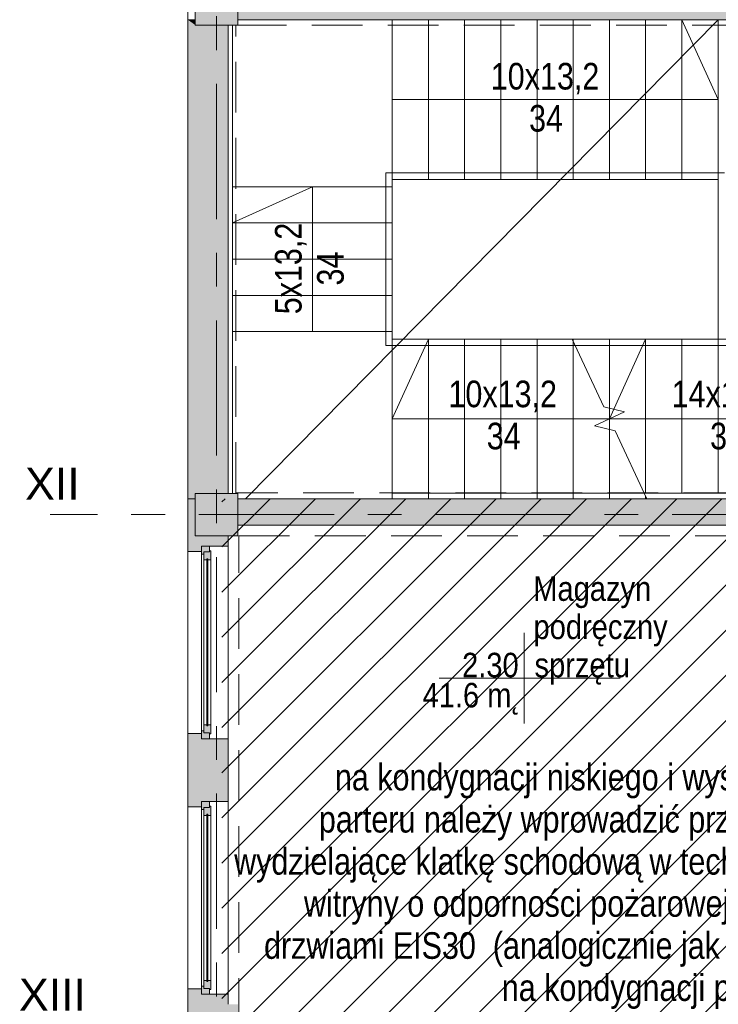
# Model space of a CAD drawing. Header units: centimetres. Extents: x -2574 to 3083, y -1 to 3760.
# Tile 3 of 58: x -1398 to -741, y 908 to 1833. Entities that reach past the tile are written whole.
import ezdxf

# ---------------------------------------------------------------- set-up
doc = ezdxf.new("R2010")
doc.units = ezdxf.units.CM
for name, pattern in [('Dash', [60, 30, -30]), ('Hidden', [71.4375, 47.625, -23.8125]), ('Oś', [222.25, 127, -31.75, 31.75, -31.75])]:
    doc.linetypes.add(name, pattern=pattern)
for name, color, linetype, lineweight in [('A-AREA', 32, 'Continuous', 13), ('A-AREA-IDEN', 2, 'Continuous', 13), ('A-DETL', 90, 'Continuous', 9), ('A-DETL-GENF', 92, 'Continuous', 9), ('A-DETL-THIN', 151, 'Continuous', 9), ('A-FLOR', 192, 'Continuous', 13), ('A-FLOR-HRAL', 11, 'Continuous', 9), ('A-FLOR-HRAL-MBND', 5, 'Continuous', 9), ('A-GLAZ', 151, 'Continuous', 13), ('A-WALL', 113, 'Continuous', 13), ('G-ANNO-TEXT', 231, 'Continuous', 13), ('S-GRID', 1, 'Continuous', 13), ('S-GRID-IDEN', 1, 'Continuous', 13), ('S-STRS', 31, 'Continuous', 13), ('S-STRS-MBND', 31, 'Continuous', 13)]:
    doc.layers.add(name, color=color, linetype=linetype, lineweight=lineweight)
doc.layers.add('A-WALL-PATT', color=111, linetype='Continuous', lineweight=13, plot=False)
doc.layers.add('S-COLS', color=52, linetype='Continuous', lineweight=13, plot=False)
doc.styles.add('Arial Narrow_2', font='ARIALN.TTF', dxfattribs={"height": 25})
doc.styles.add('Arial_4', font='arial.ttf', dxfattribs={"height": 30})
doc.styles.add('Arial_7', font='arial.ttf', dxfattribs={"width": 0.85, "height": 23})

msp = doc.modelspace()

# ---------------------------------------------------------------- hatches: boundary and pattern name
at = {"layer": 'A-GLAZ', "lineweight": 9}
h = msp.add_hatch(color=251, dxfattribs=at)
h.paths.add_polyline_path([(-1219.12, 1157.83), (-1219.12, 1163.33), (-1224.62, 1163.33), (-1224.62, 1165.33), (-1226.62, 1165.33), (-1226.62, 1157.83), (-1221.32, 1157.83)], flags=0)
h.paths.add_polyline_path([(-1226.62, 1331.33), (-1224.62, 1331.33), (-1224.62, 1333.33), (-1219.12, 1333.33), (-1219.12, 1338.83), (-1226.62, 1338.83)], flags=0)
h = msp.add_hatch(color=251, dxfattribs=at)
h.paths.add_polyline_path([(-1218.12, 1162.33), (-1218.12, 1170.83), (-1220.87, 1170.83), (-1220.87, 1169.83), (-1221.87, 1169.83), (-1221.87, 1170.83), (-1224.62, 1170.83), (-1224.62, 1163.33), (-1219.12, 1163.33), (-1219.12, 1162.33)], flags=0)
h.paths.add_polyline_path([(-1224.62, 1325.83), (-1221.87, 1325.83), (-1221.87, 1326.83), (-1220.87, 1326.83), (-1220.87, 1325.83), (-1218.12, 1325.83), (-1218.12, 1334.33), (-1219.12, 1334.33), (-1219.12, 1333.33), (-1224.62, 1333.33)], flags=0)
for points in [[(-1221.32, 1169.83), (-1220.87, 1169.83), (-1220.87, 1326.83), (-1221.87, 1326.83), (-1221.87, 1169.83)], [(-1221.32, 929.83), (-1220.87, 929.83), (-1220.87, 1086.83), (-1221.87, 1086.83), (-1221.87, 929.83)]]:
    msp.add_hatch(color=251, dxfattribs=at).paths.add_polyline_path(points, flags=0)
h = msp.add_hatch(color=251, dxfattribs=at)
h.paths.add_polyline_path([(-1219.12, 917.83), (-1219.12, 923.33), (-1224.62, 923.33), (-1224.62, 925.33), (-1226.62, 925.33), (-1226.62, 917.83), (-1221.32, 917.83)], flags=0)
h.paths.add_polyline_path([(-1226.62, 1091.33), (-1224.62, 1091.33), (-1224.62, 1093.33), (-1219.12, 1093.33), (-1219.12, 1098.83), (-1226.62, 1098.83)], flags=0)
h = msp.add_hatch(color=251, dxfattribs=at)
h.paths.add_polyline_path([(-1218.12, 922.33), (-1218.12, 930.83), (-1220.87, 930.83), (-1220.87, 929.83), (-1221.87, 929.83), (-1221.87, 930.83), (-1224.62, 930.83), (-1224.62, 923.33), (-1219.12, 923.33), (-1219.12, 922.33)], flags=0)
h.paths.add_polyline_path([(-1224.62, 1085.83), (-1221.87, 1085.83), (-1221.87, 1086.83), (-1220.87, 1086.83), (-1220.87, 1085.83), (-1218.12, 1085.83), (-1218.12, 1094.33), (-1219.12, 1094.33), (-1219.12, 1093.33), (-1224.62, 1093.33)], flags=0)
at = {"layer": 'S-COLS', "lineweight": 9}
for points in [[(-1232.62, 1828.33), (-1192.62, 1828.33), (-1192.62, 1868.33), (-1232.62, 1868.33), (-1232.62, 1858.33)], [(-1232.62, 1348.33), (-1192.62, 1348.33), (-1192.62, 1388.33), (-1232.62, 1388.33), (-1232.62, 1383.33)], [(-1221.32, 868.33), (-1192.62, 868.33), (-1192.62, 908.33), (-1232.62, 908.33), (-1232.62, 868.33)]]:
    msp.add_hatch(color=251, dxfattribs=at).paths.add_polyline_path(points, flags=0)

# ---------------------------------------------------------------- linework, layer by layer
at = {"layer": 'A-AREA', "color": 251, "lineweight": 9}
for p, q in [((-1185.3, 1383.33), (-741.62, 1833.33)), ((-741.62, 1683.33), (-889.52, 1683.33))]:
    msp.add_line(p, q, dxfattribs=at)
at = {"layer": 'A-AREA-IDEN', "color": 251, "lineweight": 9}
for p, q in [((-923.58, 1257.17), (-923.58, 1214.67)), ((-913.83, 1214.67), (-1003.58, 1214.67)), ((-1003.58, 1214.67), (-833.58, 1214.67)), ((-923.58, 1214.67), (-923.58, 1172.17))]:
    msp.add_line(p, q, dxfattribs=at)
at = {"layer": 'A-DETL', "color": 251, "linetype": 'Hidden', "lineweight": 9}
for p, q in [((-1194.62, 1828.33), (-440.62, 1828.33)), ((-1194.62, 1388.83), (-1194.62, 1828.33)), ((-440.62, 1388.83), (-1194.62, 1388.83)), ((-1191.62, 1348.33), (-618.62, 1348.33)), ((-1191.62, 670.83), (-1191.62, 1348.33))]:
    msp.add_line(p, q, dxfattribs=at)
at = {"layer": 'A-DETL-GENF', "color": 251, "linetype": 'Continuous', "lineweight": 9}
for p, q in [((-1207.62, 1380.39), (-1204.69, 1383.33)), ((-1207.62, 1337.96), (-1162.26, 1383.33)), ((-1207.62, 1295.53), (-1119.83, 1383.33)), ((-1207.62, 1253.11), (-1077.41, 1383.33)), ((-1207.62, 1210.68), (-1034.98, 1383.33)), ((-1207.62, 1168.26), (-992.55, 1383.33)), ((-1207.62, 1125.83), (-950.13, 1383.33)), ((-1207.62, 1083.4), (-907.7, 1383.33)), ((-1207.62, 1040.98), (-865.27, 1383.33)), ((-1207.62, 998.55), (-822.85, 1383.33)), ((-1207.62, 956.12), (-780.42, 1383.33)), ((-1207.62, 913.7), (-737.99, 1383.33)), ((-1207.62, 871.27), (-695.57, 1383.33)), ((-1207.62, 828.84), (-653.14, 1383.33)), ((-1207.62, 786.42), (-610.72, 1383.33)), ((-1207.62, 743.99), (-585.62, 1365.99)), ((-1207.62, 701.57), (-585.62, 1323.57)), ((-1207.62, 659.14), (-585.62, 1281.14)), ((-1207.62, 616.71), (-585.62, 1238.71)), ((-1207.62, 574.29), (-585.62, 1196.29)), ((-1207.62, 531.86), (-585.62, 1153.86)), ((-1207.62, 489.43), (-585.62, 1111.43)), ((-1207.62, 447.01), (-585.62, 1069.01))]:
    msp.add_line(p, q, dxfattribs=at)
at = {"layer": 'A-DETL-THIN', "color": 251, "lineweight": 9}
for p, q in [((-741.62, 1758.33), (-775.62, 1833.33)), ((-1047.62, 1758.33), (-741.62, 1758.33)), ((-1053.62, 1689.33), (-735.62, 1689.33)), ((-1053.62, 1527.33), (-1053.62, 1689.33)), ((-1122.62, 1676.33), (-1197.62, 1642.33)), ((-1122.62, 1540.33), (-1122.62, 1676.33)), ((-605.62, 1527.33), (-1053.62, 1527.33)), ((-1047.62, 1458.33), (-1013.62, 1533.33)), ((-843.62, 1458.33), (-809.62, 1533.33)), ((-605.62, 1458.33), (-1047.62, 1458.33))]:
    msp.add_line(p, q, dxfattribs=at)
at = {"layer": 'A-FLOR', "color": 251, "lineweight": 9}
msp.add_line((-741.62, 1833.33), (-741.62, 1533.33), dxfattribs=at)
at = {"layer": 'A-FLOR-HRAL', "color": 251, "lineweight": 9}
for p, q in [((-811.02, 1388.41), (-808.65, 1383.33)), ((-605.62, 1388.41), (-811.02, 1388.41)), ((-646, 1383.33), (-808.65, 1383.33))]:
    msp.add_line(p, q, dxfattribs=at)
at = {"layer": 'A-FLOR-HRAL-MBND', "color": 251, "lineweight": 9}
for p, q in [((-1047.62, 1383.33), (-1047.62, 1388.41)), ((-811.02, 1388.41), (-1047.62, 1388.41)), ((-808.65, 1383.33), (-1047.62, 1383.33))]:
    msp.add_line(p, q, dxfattribs=at)
at = {"layer": 'A-GLAZ', "color": 251, "lineweight": 9}
for p, q in [((-1226.62, 1338.83), (-1219.12, 1338.83)), ((-1226.62, 1331.33), (-1226.62, 1338.83)), ((-1226.62, 1338.83), (-1226.62, 1157.83)), ((-1224.62, 1333.33), (-1219.12, 1333.33)), ((-1224.62, 1325.83), (-1224.62, 1333.33)), ((-1224.62, 1333.33), (-1224.62, 1331.33)), ((-1219.12, 1333.33), (-1224.62, 1333.33)), ((-1219.12, 1338.83), (-1219.12, 1333.33)), ((-1219.12, 1334.33), (-1218.12, 1334.33)), ((-1219.12, 1333.33), (-1219.12, 1334.33)), ((-1218.12, 1334.33), (-1218.12, 1325.83)), ((-1224.62, 1331.33), (-1226.62, 1331.33)), ((-1226.62, 1165.33), (-1226.62, 1331.33)), ((-1221.87, 1325.83), (-1224.62, 1325.83)), ((-1224.62, 1170.83), (-1224.62, 1325.83)), ((-1221.87, 1326.83), (-1220.87, 1326.83)), ((-1221.87, 1169.83), (-1221.87, 1326.83)), ((-1221.87, 1326.83), (-1221.87, 1325.83)), ((-1220.87, 1326.83), (-1221.87, 1326.83)), ((-1220.87, 1326.83), (-1220.87, 1169.83)), ((-1220.87, 1325.83), (-1220.87, 1326.83)), ((-1218.12, 1325.83), (-1220.87, 1325.83)), ((-1218.12, 1170.83), (-1218.12, 1325.83)), ((-1224.62, 1170.83), (-1221.87, 1170.83)), ((-1224.62, 1163.33), (-1224.62, 1170.83)), ((-1221.87, 1170.83), (-1221.87, 1169.83)), ((-1220.87, 1169.83), (-1221.87, 1169.83)), ((-1221.87, 1169.83), (-1220.87, 1169.83)), ((-1220.87, 1169.83), (-1220.87, 1170.83)), ((-1220.87, 1170.83), (-1218.12, 1170.83)), ((-1218.12, 1170.83), (-1218.12, 1162.33)), ((-1226.62, 1165.33), (-1224.62, 1165.33)), ((-1226.62, 1157.83), (-1226.62, 1165.33)), ((-1219.12, 1157.83), (-1226.62, 1157.83)), ((-1224.62, 1165.33), (-1224.62, 1163.33)), ((-1219.12, 1163.33), (-1224.62, 1163.33)), ((-1224.62, 1163.33), (-1219.12, 1163.33)), ((-1219.12, 1162.33), (-1219.12, 1163.33)), ((-1219.12, 1163.33), (-1219.12, 1157.83)), ((-1218.12, 1162.33), (-1219.12, 1162.33)), ((-1226.62, 1098.83), (-1219.12, 1098.83)), ((-1226.62, 1091.33), (-1226.62, 1098.83)), ((-1226.62, 1098.83), (-1226.62, 917.83)), ((-1224.62, 1093.33), (-1219.12, 1093.33)), ((-1224.62, 1085.83), (-1224.62, 1093.33)), ((-1224.62, 1093.33), (-1224.62, 1091.33)), ((-1219.12, 1093.33), (-1224.62, 1093.33)), ((-1219.12, 1098.83), (-1219.12, 1093.33)), ((-1219.12, 1094.33), (-1218.12, 1094.33)), ((-1219.12, 1093.33), (-1219.12, 1094.33)), ((-1218.12, 1094.33), (-1218.12, 1085.83)), ((-1224.62, 1091.33), (-1226.62, 1091.33)), ((-1226.62, 925.33), (-1226.62, 1091.33)), ((-1221.87, 1085.83), (-1224.62, 1085.83)), ((-1224.62, 930.83), (-1224.62, 1085.83)), ((-1221.87, 1086.83), (-1220.87, 1086.83)), ((-1221.87, 929.83), (-1221.87, 1086.83)), ((-1221.87, 1086.83), (-1221.87, 1085.83)), ((-1220.87, 1086.83), (-1221.87, 1086.83)), ((-1220.87, 1086.83), (-1220.87, 929.83)), ((-1220.87, 1085.83), (-1220.87, 1086.83)), ((-1218.12, 1085.83), (-1220.87, 1085.83)), ((-1218.12, 930.83), (-1218.12, 1085.83)), ((-1226.62, 925.33), (-1224.62, 925.33)), ((-1226.62, 917.83), (-1226.62, 925.33)), ((-1224.62, 930.83), (-1221.87, 930.83)), ((-1224.62, 923.33), (-1224.62, 930.83)), ((-1224.62, 925.33), (-1224.62, 923.33)), ((-1221.87, 930.83), (-1221.87, 929.83)), ((-1220.87, 929.83), (-1221.87, 929.83)), ((-1221.87, 929.83), (-1220.87, 929.83)), ((-1220.87, 929.83), (-1220.87, 930.83)), ((-1220.87, 930.83), (-1218.12, 930.83)), ((-1218.12, 930.83), (-1218.12, 922.33)), ((-1219.12, 917.83), (-1226.62, 917.83)), ((-1219.12, 923.33), (-1224.62, 923.33)), ((-1224.62, 923.33), (-1219.12, 923.33)), ((-1219.12, 922.33), (-1219.12, 923.33)), ((-1219.12, 923.33), (-1219.12, 917.83)), ((-1218.12, 922.33), (-1219.12, 922.33))]:
    msp.add_line(p, q, dxfattribs=at)
at = {"layer": 'A-WALL', "color": 251, "lineweight": 9}
for p, q in [((-1239.62, 682.83), (-1239.62, 2338.33)), ((-1232.62, 1833.33), (-1239.62, 1833.33)), ((-632.62, 1833.33), (-1192.62, 1833.33)), ((-1201.62, 1828.33), (-1201.62, 1388.33)), ((-1232.62, 1383.33), (-1239.62, 1383.33)), ((-808.65, 1383.33), (-1192.62, 1383.33)), ((-632.62, 1358.33), (-1192.62, 1358.33)), ((-1201.62, 1348.33), (-1201.62, 908.33)), ((-1239.62, 1333.83), (-1226.62, 1333.83)), ((-1201.62, 1338.83), (-1219.12, 1338.83)), ((-1239.62, 1162.83), (-1226.62, 1162.83)), ((-1201.62, 1157.83), (-1219.12, 1157.83)), ((-1239.62, 1093.83), (-1226.62, 1093.83)), ((-1201.62, 1098.83), (-1219.12, 1098.83)), ((-1239.62, 922.83), (-1226.62, 922.83)), ((-1201.62, 917.83), (-1219.12, 917.83))]:
    msp.add_line(p, q, dxfattribs=at)
at = {"layer": 'A-WALL-PATT', "color": 251, "linetype": 'Continuous', "lineweight": 9, "extrusion": (0, 0, -1)}
for points in [[(995.6, 1833.33), (1192.62, 1858.33), (1192.62, 1833.33)], [(1192.62, 1858.33), (995.6, 1833.33), (632.62, 1858.33)], [(632.62, 1858.33), (995.6, 1833.33), (632.62, 1833.33)], [(1232.62, 1383.33), (1239.62, 1833.33), (1239.62, 1383.33)], [(1239.62, 1833.33), (1232.62, 1383.33), (1232.62, 1828.33)], [(1232.62, 1833.33), (1239.62, 1833.33), (1232.62, 1828.33)], [(1232.62, 1828.33), (1232.62, 1388.33), (1201.62, 1828.33)], [(1201.62, 1828.33), (1232.62, 1388.33), (1201.62, 1388.33)], [(1239.62, 1333.83), (1232.62, 1383.33), (1239.62, 1383.33)], [(1232.62, 1383.33), (1239.62, 1333.83), (1232.62, 1348.33)], [(1192.62, 1358.33), (632.62, 1383.33), (1192.62, 1383.33)], [(632.62, 1383.33), (1192.62, 1358.33), (1186.45, 1358.33)], [(632.62, 1383.33), (1186.45, 1358.33), (632.62, 1358.33)], [(1226.62, 1333.83), (1232.62, 1348.33), (1239.62, 1333.83)], [(1232.62, 1348.33), (1226.62, 1333.83), (1226.62, 1338.83)], [(1232.62, 1348.33), (1226.62, 1338.83), (1201.62, 1348.33)], [(1201.62, 1348.33), (1226.62, 1338.83), (1201.62, 1338.83)], [(1239.62, 1093.83), (1226.62, 1162.83), (1239.62, 1162.83)], [(1226.62, 1162.83), (1239.62, 1093.83), (1226.62, 1098.83)], [(1226.62, 1157.83), (1226.62, 1098.83), (1201.62, 1098.83)], [(1226.62, 1157.83), (1201.62, 1098.83), (1201.62, 1157.83)], [(1226.62, 1093.83), (1226.62, 1098.83), (1239.62, 1093.83)], [(1239.62, 922.83), (1232.62, 908.33), (1226.62, 922.83)], [(1232.62, 908.33), (1239.62, 922.83), (1239.62, 853.83)], [(1226.62, 922.83), (1232.62, 908.33), (1226.62, 917.83)], [(1226.62, 917.83), (1232.62, 908.33), (1201.62, 908.33)], [(1226.62, 917.83), (1201.62, 908.33), (1201.62, 917.83)], [(1232.62, 908.33), (1239.62, 853.83), (1232.62, 868.33)]]:
    msp.add_solid(points, dxfattribs=at)
at = {"layer": 'A-WALL-PATT', "color": 251, "linetype": 'Continuous', "lineweight": 9}
for points in [[(-1232.62, 1828.33), (-1232.62, 1383.33), (-1232.62, 1388.33)], [(-1226.62, 1162.83), (-1226.62, 1098.83), (-1226.62, 1157.83)]]:
    msp.add_solid(points, dxfattribs=at)
at = {"layer": 'S-COLS', "color": 251, "lineweight": 9}
for p, q in [((-1232.62, 1868.33), (-1232.62, 1828.33)), ((-1192.62, 1828.33), (-1192.62, 1858.33)), ((-1232.62, 1828.33), (-1192.62, 1828.33)), ((-1192.62, 1388.33), (-1232.62, 1388.33)), ((-1232.62, 1388.33), (-1232.62, 1348.33)), ((-1192.62, 1383.33), (-1192.62, 1388.33)), ((-1192.62, 1348.33), (-1192.62, 1383.33)), ((-1232.62, 1348.33), (-1207.62, 1348.33)), ((-1207.62, 1348.33), (-1192.62, 1348.33))]:
    msp.add_line(p, q, dxfattribs=at)
at = {"layer": 'S-GRID', "color": 251, "linetype": 'Oś', "lineweight": 9}
for p, q in [((-1212.62, 2884.27), (-1212.62, 27.13)), ((1342.46, 1368.33), (-1368.76, 1368.33))]:
    msp.add_line(p, q, dxfattribs=at)
at = {"layer": 'S-STRS', "color": 251, "lineweight": 9}
for p, q in [((-1047.62, 1833.33), (-1047.62, 1683.33)), ((-1047.62, 1833.33), (-1047.62, 1683.33)), ((-1013.62, 1833.33), (-1013.62, 1683.33)), ((-1013.62, 1833.33), (-1013.62, 1683.33)), ((-979.62, 1833.33), (-979.62, 1683.33)), ((-979.62, 1833.33), (-979.62, 1683.33)), ((-945.62, 1833.33), (-945.62, 1683.33)), ((-945.62, 1833.33), (-945.62, 1683.33)), ((-911.62, 1833.33), (-911.62, 1683.33)), ((-911.62, 1833.33), (-911.62, 1683.33)), ((-877.62, 1833.33), (-877.62, 1683.33)), ((-877.62, 1833.33), (-877.62, 1683.33)), ((-843.62, 1833.33), (-843.62, 1683.33)), ((-843.62, 1833.33), (-843.62, 1683.33)), ((-809.62, 1833.33), (-809.62, 1683.33)), ((-809.62, 1833.33), (-809.62, 1683.33)), ((-775.62, 1833.33), (-775.62, 1683.33)), ((-775.62, 1833.33), (-775.62, 1683.33)), ((-741.62, 1833.33), (-741.62, 1683.33)), ((-1197.62, 1828.33), (-1197.62, 1676.33)), ((-1197.62, 1676.33), (-1047.62, 1676.33)), ((-1197.62, 1642.33), (-1197.62, 1676.33)), ((-1197.62, 1676.33), (-1047.62, 1676.33)), ((-1047.62, 1676.33), (-1047.62, 1683.33)), ((-1047.62, 1683.33), (-1013.62, 1683.33)), ((-1047.62, 1642.33), (-1047.62, 1676.33)), ((-1013.62, 1683.33), (-979.62, 1683.33)), ((-979.62, 1683.33), (-945.62, 1683.33)), ((-945.62, 1683.33), (-911.62, 1683.33)), ((-911.62, 1683.33), (-877.62, 1683.33)), ((-877.62, 1683.33), (-843.62, 1683.33)), ((-843.62, 1683.33), (-809.62, 1683.33)), ((-809.62, 1683.33), (-775.62, 1683.33)), ((-775.62, 1683.33), (-741.62, 1683.33)), ((-1197.62, 1608.33), (-1197.62, 1642.33)), ((-1197.62, 1642.33), (-1047.62, 1642.33)), ((-1197.62, 1642.33), (-1047.62, 1642.33)), ((-1047.62, 1608.33), (-1047.62, 1642.33)), ((-1197.62, 1574.33), (-1197.62, 1608.33)), ((-1197.62, 1608.33), (-1047.62, 1608.33)), ((-1197.62, 1608.33), (-1047.62, 1608.33)), ((-1047.62, 1574.33), (-1047.62, 1608.33)), ((-1197.62, 1540.33), (-1197.62, 1574.33)), ((-1197.62, 1574.33), (-1047.62, 1574.33)), ((-1197.62, 1574.33), (-1047.62, 1574.33)), ((-1047.62, 1540.33), (-1047.62, 1574.33)), ((-1197.62, 1540.33), (-1197.62, 1388.33)), ((-1197.62, 1540.33), (-1047.62, 1540.33)), ((-1197.62, 1540.33), (-1047.62, 1540.33)), ((-1047.62, 1533.33), (-1047.62, 1540.33)), ((-1047.62, 1383.33), (-1047.62, 1533.33)), ((-1013.62, 1533.33), (-1047.62, 1533.33)), ((-1047.62, 1383.33), (-1047.62, 1533.33)), ((-979.62, 1533.33), (-1013.62, 1533.33)), ((-1013.62, 1383.33), (-1013.62, 1533.33)), ((-1013.62, 1383.33), (-1013.62, 1533.33)), ((-945.62, 1533.33), (-979.62, 1533.33)), ((-979.62, 1383.33), (-979.62, 1533.33)), ((-979.62, 1383.33), (-979.62, 1533.33)), ((-911.62, 1533.33), (-945.62, 1533.33)), ((-945.62, 1383.33), (-945.62, 1533.33)), ((-945.62, 1383.33), (-945.62, 1533.33)), ((-878.6, 1533.33), (-911.62, 1533.33)), ((-911.62, 1383.33), (-911.62, 1533.33)), ((-911.62, 1383.33), (-911.62, 1533.33)), ((-877.62, 1533.33), (-878.6, 1533.33)), ((-843.62, 1533.33), (-877.62, 1533.33)), ((-877.62, 1531.24), (-877.62, 1533.33)), ((-877.62, 1531.24), (-877.62, 1533.33)), ((-877.62, 1383.33), (-877.62, 1531.24)), ((-877.62, 1383.33), (-877.62, 1531.24)), ((-809.62, 1533.33), (-843.62, 1533.33)), ((-843.62, 1468.37), (-843.62, 1533.33)), ((-843.62, 1468.37), (-843.62, 1533.33)), ((-775.62, 1533.33), (-809.62, 1533.33)), ((-809.62, 1388.41), (-809.62, 1533.33)), ((-809.62, 1388.41), (-809.62, 1533.33)), ((-741.62, 1533.33), (-775.62, 1533.33)), ((-775.62, 1388.41), (-775.62, 1533.33)), ((-775.62, 1388.41), (-775.62, 1533.33)), ((-707.62, 1533.33), (-741.62, 1533.33)), ((-741.62, 1388.41), (-741.62, 1533.33)), ((-741.62, 1388.41), (-741.62, 1533.33)), ((-843.62, 1458.33), (-843.62, 1468.37)), ((-843.62, 1458.33), (-843.62, 1468.37)), ((-843.62, 1448.28), (-843.62, 1458.33)), ((-843.62, 1448.28), (-843.62, 1458.33)), ((-843.62, 1383.33), (-843.62, 1448.28)), ((-843.62, 1383.33), (-843.62, 1448.28)), ((-809.62, 1383.33), (-809.62, 1385.41)), ((-809.62, 1383.33), (-809.62, 1385.41))]:
    msp.add_line(p, q, dxfattribs=at)
at = {"layer": 'S-STRS-MBND', "color": 251, "linetype": 'Dash', "lineweight": 9}
for p, q in [((-1047.62, 1383.33), (-1047.62, 1533.33)), ((-878.6, 1533.33), (-1047.62, 1533.33)), ((-1013.62, 1383.33), (-1013.62, 1533.33)), ((-1013.62, 1383.33), (-1013.62, 1533.33)), ((-979.62, 1383.33), (-979.62, 1533.33)), ((-979.62, 1383.33), (-979.62, 1533.33)), ((-945.62, 1383.33), (-945.62, 1533.33)), ((-945.62, 1383.33), (-945.62, 1533.33)), ((-911.62, 1383.33), (-911.62, 1533.33)), ((-911.62, 1383.33), (-911.62, 1533.33)), ((-877.62, 1383.33), (-877.62, 1531.24)), ((-877.62, 1383.33), (-877.62, 1531.24)), ((-843.62, 1458.33), (-843.62, 1468.37)), ((-843.62, 1458.33), (-843.62, 1468.37)), ((-843.62, 1383.33), (-843.62, 1448.28)), ((-843.62, 1383.33), (-843.62, 1448.28)), ((-869.12, 1383.33), (-1047.62, 1383.33)), ((-809.62, 1383.33), (-809.62, 1385.41)), ((-809.62, 1383.33), (-809.62, 1385.41))]:
    msp.add_line(p, q, dxfattribs=at)
at = {"layer": 'S-STRS-MBND', "color": 251, "lineweight": 9}
for p, q in [((-878.6, 1533.33), (-848.91, 1469.65)), ((-829.46, 1464.93), (-857.78, 1451.72)), ((-848.91, 1469.65), (-829.46, 1464.93)), ((-857.78, 1451.72), (-838.34, 1447)), ((-838.34, 1447), (-808.65, 1383.33))]:
    msp.add_line(p, q, dxfattribs=at)

# ---------------------------------------------------------------- texts
at = {"layer": 'A-AREA-IDEN', "color": 251, "lineweight": 9, "style": 'Arial_7', "width": 0.85}
for s, p in [('Magazyn', (-915.19, 1287.35)), ('podręczny', (-914.95, 1251.45)), ('sprzętu', (-913.99, 1215.55)), ('2.30', (-982.03, 1215.55)), ('41.6 m˛', (-1019.17, 1187.28))]:
    msp.add_text(s, height=23, dxfattribs=at).set_placement(p)
at = {"layer": 'G-ANNO-TEXT', "color": 251, "lineweight": 9, "style": 'Arial Narrow_2'}
for s, p in [('10x13,2', (-955.08, 1767.74)), ('34', (-919.11, 1728.19)), ('10x13,2', (-994.82, 1469.25)), ('14x13,5', (-785.25, 1469.25)), ('34', (-958.85, 1429.7)), ('34', (-749.11, 1429.7)), ('na kondygnacji niskiego i wysokiego', (-1101.48, 1109.25)), ('parteru należy wprowadzić przegrody', (-1116.55, 1069.7)), ('wydzielające klatkę schodową w technologii', (-1196.1, 1030.15)), ('witryny o odporności pożarowej EI60 z', (-1130.56, 990.6)), ('drzwiami EIS30  (analogicznie jak witryna', (-1168, 951.05)), ('na kondygnacji piętra II)', (-944.73, 911.5))]:
    msp.add_text(s, height=25, dxfattribs=at).set_placement(p)
for s, p in [('5x13,2', (-1132.77, 1556.59)), ('34', (-1093.22, 1583.62))]:
    msp.add_text(s, height=25, rotation=90, dxfattribs=at).set_placement(p)
at = {"layer": 'S-GRID-IDEN', "color": 251, "lineweight": 9, "style": 'Arial_4'}
for s, p in [('XII', (-1392.44, 1382.39)), ('XIII', (-1398.21, 902.39))]:
    msp.add_text(s, height=30, dxfattribs=at).set_placement(p)

doc.saveas('drawing.dxf')
